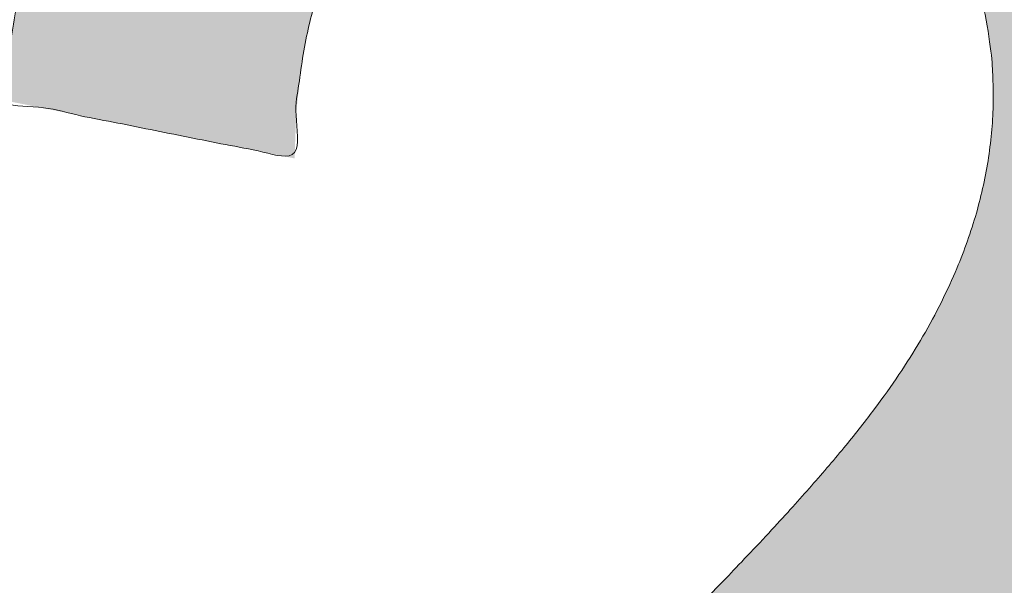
# Model space of a CAD drawing. Header units: inches. Extents: x -416 to -272, y -73 to 47.
# Tile 117 of 206: x -334.312 to -333.147, y -21.788 to -21.118. Entities that reach past the tile are written whole.
import ezdxf

# ---------------------------------------------------------------- set-up
doc = ezdxf.new("R2010")
doc.units = ezdxf.units.IN
doc.header["$LTSCALE"] = 32
doc.header["$MEASUREMENT"] = 0
doc.linetypes.add('Dash Style-1', pattern=[0.083328, 0.041656, -0.041672])
for name, color, linetype, lineweight in [('Black', 7, 'Continuous', 18), ('DashLine', 7, 'Continuous', 13), ('DashLineFill', 7, 'Dash Style-1', 13), ('Drawing', 7, 'Continuous', 18), ('Metal-DeskStructure', 7, 'Continuous', 13), ('None', 7, 'Continuous', 18), ('Plastic-BracketCover', 7, 'Continuous', 13), ('SolidLine', 7, 'Continuous', 15), ('Wood_1-H', 7, 'Continuous', 13)]:
    doc.layers.add(name, color=color, linetype=linetype, lineweight=lineweight)
pattern_1 = [(45, (0, 0), (-1.61301565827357, 1.935715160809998), []), (45, (-1.0608, 1.0608), (-0.4723460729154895, 0.4167612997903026), [])]

# ---------------------------------------------------------------- blocks, each defined once
blk = doc.blocks.new('Group-45')
at = {"layer": 'Plastic-BracketCover', "color": 7}
for points, knots in [([(1.132503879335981, 0.670086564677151), (1.139885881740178, 0.670086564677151), (1.149113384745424, 0.6682410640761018), (1.154649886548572, 0.6645500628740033), (1.15834088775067, 0.6608590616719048), (1.15834088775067, 0.5759669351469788), (1.15834088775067, 0.4947658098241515), (1.23400551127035, 0.4947658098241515), (1.309670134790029, 0.4947658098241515), (1.309670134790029, 0.5722759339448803), (1.309670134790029, 0.6516315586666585), (1.313361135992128, 0.655322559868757), (1.318897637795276, 0.6590135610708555), (1.328123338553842, 0.6608590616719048), (1.341041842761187, 0.6608590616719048), (1.350269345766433, 0.6590135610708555), (1.355805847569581, 0.655322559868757), (1.359496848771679, 0.6516315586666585), (1.359496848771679, 0.5722759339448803), (1.359496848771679, 0.4947658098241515), (1.452693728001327, 0.4947658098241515), (1.547736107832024, 0.4947658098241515), (1.553272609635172, 0.4910766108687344), (1.555118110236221, 0.4836946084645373), (1.55696180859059, 0.4726216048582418), (1.55696180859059, 0.4560120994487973), (1.555118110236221, 0.4449390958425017), (1.553272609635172, 0.4375570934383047), (1.547736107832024, 0.4338660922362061), (1.338274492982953, 0.4338660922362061), (1.117739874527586, 0.4338660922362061), (1.106666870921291, 0.4486300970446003), (1.106666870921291, 0.5565900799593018), (1.106666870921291, 0.6608590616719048), (1.11035787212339, 0.6645500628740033), (1.115894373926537, 0.6682410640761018), (1.126967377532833, 0.670086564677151), (1.132503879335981, 0.670086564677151)], [0, 0, 0, 0.005581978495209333, 0.01116395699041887, 0.0167459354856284, 0.02232791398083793, 0.1451300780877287, 0.1451300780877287, 0.2595592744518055, 0.2595592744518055, 0.3767794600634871, 0.3795704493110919, 0.3823614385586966, 0.3851524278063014, 0.3879434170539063, 0.3900366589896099, 0.3921299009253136, 0.3942231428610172, 0.3963163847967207, 0.4842315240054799, 0.4842315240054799, 0.5899392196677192, 0.5920324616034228, 0.5941257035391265, 0.5962189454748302, 0.598312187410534, 0.5999867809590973, 0.6016613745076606, 0.6033359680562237, 0.6050105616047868, 0.7933998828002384, 0.80512203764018, 0.8168441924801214, 0.9765556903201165, 0.9824167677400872, 0.988277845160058, 0.994138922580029, 1, 1, 1]), ([(1.237695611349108, 0.3644410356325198), (1.272760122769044, 0.3644410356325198), (1.326277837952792, 0.3422950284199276), (1.363187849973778, 0.3016940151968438), (1.385333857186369, 0.2426397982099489), (1.385333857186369, 0.1752790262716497), (1.385333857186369, 0.1503647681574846), (1.465612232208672, 0.1503647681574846), (1.549581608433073, 0.1503647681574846), (1.553272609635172, 0.1466755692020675), (1.555118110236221, 0.1392935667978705), (1.55696180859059, 0.1282205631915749), (1.55696180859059, 0.1116110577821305), (1.555118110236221, 0.1005380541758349), (1.553272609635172, 0.09315605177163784), (1.549581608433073, 0.08946505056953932), (1.339197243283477, 0.08946505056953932), (1.119585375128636, 0.08946505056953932), (1.106666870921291, 0.1042290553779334), (1.106666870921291, 0.161438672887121), (1.106666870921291, 0.2241847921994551), (1.11035787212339, 0.2500218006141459), (1.117739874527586, 0.2869300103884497), (1.139885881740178, 0.3238400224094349), (1.171259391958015, 0.3515225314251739), (1.213704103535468, 0.3644410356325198), (1.237695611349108, 0.3644410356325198)], [0, 0, 0, 0.06626756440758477, 0.13253512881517, 0.1988026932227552, 0.2650702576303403, 0.3039664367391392, 0.3039664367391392, 0.4292971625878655, 0.4350595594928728, 0.4408219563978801, 0.4465843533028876, 0.4523467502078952, 0.456956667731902, 0.4615665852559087, 0.4661765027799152, 0.4707864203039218, 0.728938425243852, 0.745073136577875, 0.7612078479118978, 0.8451067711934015, 0.8709223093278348, 0.8967378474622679, 0.922553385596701, 0.948368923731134, 0.9741844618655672, 1, 1, 1]), ([(1.243232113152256, 0.3016940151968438), (1.215549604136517, 0.3016940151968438), (1.178641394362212, 0.2813935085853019), (1.162031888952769, 0.2518673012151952), (1.156495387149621, 0.2204937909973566), (1.156495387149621, 0.1771245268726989), (1.156495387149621, 0.1503647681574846), (1.24600036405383, 0.1503647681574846), (1.335505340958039, 0.1503647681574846), (1.335505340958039, 0.1771245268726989), (1.335505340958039, 0.2297212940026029), (1.322586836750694, 0.2666295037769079), (1.296751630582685, 0.2906210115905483), (1.263532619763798, 0.3016940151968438), (1.243232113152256, 0.3016940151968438)], [0, 0, 0, 0.05309765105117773, 0.1061953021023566, 0.1592929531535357, 0.2123906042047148, 0.29793681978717, 0.29793681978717, 0.5840684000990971, 0.5840684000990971, 0.6696146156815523, 0.7522109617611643, 0.8348073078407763, 0.917403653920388, 1, 1, 1]), ([(1.545890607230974, 0.02645157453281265), (1.549581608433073, 0.02645157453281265), (1.553272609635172, 0.02460607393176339), (1.555118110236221, 0.01722587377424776), (1.55696180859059, 0.004307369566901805), (1.55696180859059, -0.01414763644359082), (1.555118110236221, -0.02522064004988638), (1.553272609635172, -0.03260264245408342), (1.547736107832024, -0.03629364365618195), (1.542199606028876, -0.03813914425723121), (1.489603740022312, -0.05843965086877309), (1.437007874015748, -0.07874015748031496), (1.418552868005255, -0.08612215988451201), (1.389024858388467, -0.1008843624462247), (1.366878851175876, -0.1230303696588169), (1.355805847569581, -0.1525583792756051), (1.355805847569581, -0.1922366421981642), (1.355805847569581, -0.2116143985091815), (1.450848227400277, -0.2116143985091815), (1.549581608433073, -0.2116143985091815), (1.553272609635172, -0.2153035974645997), (1.555118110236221, -0.2226855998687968), (1.55696180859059, -0.2337586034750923), (1.55696180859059, -0.2503681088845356), (1.555118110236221, -0.2614411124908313), (1.553272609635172, -0.2688231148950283), (1.549581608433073, -0.2725141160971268), (1.338274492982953, -0.2725141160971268), (1.117739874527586, -0.2725141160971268), (1.106666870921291, -0.2577501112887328), (1.106666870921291, -0.202385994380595), (1.106666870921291, -0.137794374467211), (1.10851237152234, -0.1156483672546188), (1.11035787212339, -0.1064208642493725), (1.114048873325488, -0.08058565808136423), (1.13434937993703, -0.03998464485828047), (1.163877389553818, -0.01414763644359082), (1.202631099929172, 0.0006163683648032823), (1.246923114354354, 0.0006163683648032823), (1.28383312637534, -0.01230213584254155), (1.311515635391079, -0.03444814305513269), (1.329968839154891, -0.06766715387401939), (1.337350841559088, -0.08612215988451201), (1.342887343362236, -0.07504915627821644), (1.35765134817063, -0.05659415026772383), (1.377951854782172, -0.04183014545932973), (1.405634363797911, -0.0289116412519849), (1.422243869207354, -0.02152963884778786), (1.471148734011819, -0.001229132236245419), (1.520053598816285, 0.01907137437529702), (1.532972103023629, 0.02460607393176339), (1.544045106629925, 0.02645157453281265), (1.545890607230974, 0.02645157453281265)], [0, 0, 0, 0.004017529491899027, 0.008035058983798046, 0.01205258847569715, 0.01607011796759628, 0.02008764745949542, 0.02410517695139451, 0.02812270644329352, 0.03214023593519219, 0.03214023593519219, 0.07095094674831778, 0.07095094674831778, 0.08463415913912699, 0.09831737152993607, 0.1120005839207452, 0.1256837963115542, 0.138745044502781, 0.138745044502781, 0.202806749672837, 0.2052946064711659, 0.2077824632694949, 0.2102703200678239, 0.2127581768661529, 0.2147484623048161, 0.2167387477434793, 0.2187290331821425, 0.2207193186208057, 0.3326714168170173, 0.3396374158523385, 0.3466034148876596, 0.3918815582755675, 0.4075550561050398, 0.4232285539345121, 0.4232285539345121, 0.4666960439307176, 0.5101635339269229, 0.553631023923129, 0.5970985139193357, 0.640566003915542, 0.6840334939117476, 0.7275009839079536, 0.7709684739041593, 0.7709684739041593, 0.7980418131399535, 0.8251151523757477, 0.8521884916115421, 0.8792618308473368, 0.8792618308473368, 0.958132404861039, 0.958132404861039, 0.9790662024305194, 1, 1, 1])]:
    blk.add_open_spline(points, degree=2, knots=knots, dxfattribs=at)
blk = doc.blocks.new('1BRPFY-Leg_Plate (2D)')
at = {"layer": 'DashLineFill', "linetype": 'Continuous', "lineweight": 13}
h = blk.add_hatch(dxfattribs=at)
h.set_pattern_fill('Steel', color=253, style=0, pattern_type=2)
h.set_pattern_definition(pattern_1)
edge = h.paths.add_edge_path()
edge.add_arc((-1.704724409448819, 1.704724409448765), 0.1259842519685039, 90, 180, ccw=False)
edge.add_line((-1.704724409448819, 1.830708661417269), (1.704724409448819, 1.830708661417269))
edge.add_arc((1.704724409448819, 1.704724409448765), 0.1259842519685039, 0, 90, ccw=False)
edge.add_line((1.830708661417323, 1.704724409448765), (1.830708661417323, -1.704724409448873))
edge.add_arc((1.704724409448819, -1.704724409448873), 0.125984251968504, -89.99999999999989, 1.1368683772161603e-13, ccw=False)
edge.add_line((1.704724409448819, -1.830708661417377), (-1.704724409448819, -1.830708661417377))
edge.add_arc((-1.704724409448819, -1.704724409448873), 0.125984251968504, 180, 269.99999999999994, ccw=False)
edge.add_line((-1.830708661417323, -1.704724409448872), (-1.830708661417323, 1.704724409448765))
at = {"layer": 'SolidLine', "flags": 128}
blk.add_lwpolyline([(0.9143590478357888, 0.6884019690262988), (0.9113827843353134, 0.6683376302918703), (0.9064542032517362, 0.6486616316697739), (0.8996207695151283, 0.6295634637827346), (0.8909482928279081, 0.6112270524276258), (0.8805202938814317, 0.5938289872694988), (0.8684372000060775, 0.5775368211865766), (0.8548153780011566, 0.5625074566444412), (0.8397860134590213, 0.5488856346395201), (0.823493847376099, 0.5368025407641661), (0.8060957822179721, 0.5263745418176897), (0.7877593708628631, 0.5177020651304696), (0.7686612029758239, 0.5108686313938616), (0.7489852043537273, 0.5059400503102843), (0.728920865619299, 0.502963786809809), (0.7086614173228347, 0.5019685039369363), (0.6884019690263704, 0.502963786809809), (0.668337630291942, 0.5059400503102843), (0.6486616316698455, 0.5108686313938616), (0.6295634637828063, 0.5177020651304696), (0.6112270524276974, 0.5263745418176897), (0.5938289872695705, 0.5368025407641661), (0.5775368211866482, 0.5488856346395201), (0.5625074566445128, 0.5625074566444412), (0.5488856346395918, 0.5775368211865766), (0.5368025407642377, 0.5938289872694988), (0.5263745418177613, 0.6112270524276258), (0.5177020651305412, 0.6295634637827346), (0.5108686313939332, 0.6486616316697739), (0.5059400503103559, 0.6683376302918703), (0.5029637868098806, 0.6884019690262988)], dxfattribs=at)
at = {"layer": 'Plastic-BracketCover', "color": 7}
blk.add_blockref('Group-45', (0, 0), dxfattribs=at)
blk = doc.blocks.new('1BRPX8-Util_Bkt_Lg-F (2D)')
at = {"layer": 'DashLineFill', "linetype": 'Continuous', "lineweight": 13}
h = blk.add_hatch(dxfattribs=at)
h.set_pattern_fill('Steel', color=253, style=0, pattern_type=2)
h.set_pattern_definition(pattern_1)
edge = h.paths.add_edge_path()
edge.add_line((-4.468503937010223, 7.539370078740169), (-2.421259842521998, 7.539370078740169))
edge.add_line((-2.421259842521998, 7.539370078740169), (-2.421259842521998, 7.917322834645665))
edge.add_arc((-2.303149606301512, 7.91732283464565), 0.1181102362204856, 90.0000000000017, 179.9999999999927, ccw=False)
edge.add_line((-2.303149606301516, 8.035433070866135), (2.303149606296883, 8.035433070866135))
edge.add_arc((2.30314960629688, 7.917322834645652), 0.1181102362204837, 6.423306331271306e-12, 89.99999999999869, ccw=False)
edge.add_line((2.421259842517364, 7.917322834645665), (2.421259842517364, 7.539370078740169))
edge.add_line((2.421259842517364, 7.539370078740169), (4.46850393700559, 7.539370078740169))
edge.add_line((4.46850393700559, 7.539370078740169), (4.46850393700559, 7.405511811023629))
edge.add_line((4.46850393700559, 7.405511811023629), (3.129921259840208, 7.405511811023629))
edge.add_line((3.129921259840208, 7.405511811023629), (3.129921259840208, -2.011811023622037))
edge.add_line((3.129921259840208, -2.011811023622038), (4.46850393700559, -2.011811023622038))
edge.add_line((4.46850393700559, -2.011811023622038), (4.46850393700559, -2.145669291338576))
edge.add_line((4.46850393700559, -2.145669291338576), (2.421259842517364, -2.145669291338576))
edge.add_line((2.421259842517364, -2.145669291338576), (2.421259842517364, -2.523622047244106))
edge.add_arc((2.303149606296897, -2.523622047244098), 0.1181102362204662, 269.9999999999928, 359.9999999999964, ccw=False)
edge.add_line((2.303149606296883, -2.641732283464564), (-2.303149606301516, -2.641732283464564))
edge.add_arc((-2.303149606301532, -2.523622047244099), 0.1181102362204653, 180.0000000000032, 270.0000000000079, ccw=False)
edge.add_line((-2.421259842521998, -2.523622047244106), (-2.421259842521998, -2.145669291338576))
edge.add_line((-2.421259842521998, -2.145669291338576), (-4.468503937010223, -2.145669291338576))
edge.add_line((-4.468503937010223, -2.145669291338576), (-4.468503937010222, -2.011811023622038))
edge.add_line((-4.468503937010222, -2.011811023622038), (-3.129921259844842, -2.011811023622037))
edge.add_line((-3.129921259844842, -2.011811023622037), (-3.129921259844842, 7.405511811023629))
edge.add_line((-3.129921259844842, 7.405511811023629), (-4.468503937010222, 7.405511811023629))
edge.add_line((-4.468503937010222, 7.405511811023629), (-4.468503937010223, 7.539370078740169))
at = {"layer": 'SolidLine', "flags": 128}
blk.add_lwpolyline([(1.161417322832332, 0.704724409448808), (1.159237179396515, 0.6603465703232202), (1.152717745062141, 0.6163961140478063), (1.141921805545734, 0.573296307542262), (1.126953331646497, 0.5314622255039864), (1.107956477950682, 0.4912967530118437), (1.085114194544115, 0.4531867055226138), (1.058646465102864, 0.4174991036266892), (1.02880818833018, 0.3845776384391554), (0.995886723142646, 0.3547393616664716), (0.9601991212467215, 0.3282716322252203), (0.9220890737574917, 0.3054293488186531), (0.881923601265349, 0.2864324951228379), (0.8400895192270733, 0.2714640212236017), (0.7969897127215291, 0.2606680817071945), (0.7530392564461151, 0.2541486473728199), (0.7086614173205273, 0.2519685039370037), (0.6642835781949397, 0.2541486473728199), (0.6203331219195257, 0.2606680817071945), (0.5772333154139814, 0.2714640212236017), (0.5353992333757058, 0.2864324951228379), (0.4952337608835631, 0.3054293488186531), (0.4571237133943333, 0.3282716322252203), (0.4214361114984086, 0.3547393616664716), (0.3885146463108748, 0.3845776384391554)], dxfattribs=at)
blk = doc.blocks.new('Slate-LegBrace (2D)')
at = {"layer": 'DashLineFill', "linetype": 'Continuous', "lineweight": 13}
h = blk.add_hatch(dxfattribs=at)
h.set_pattern_fill('Steel', color=253, style=0, pattern_type=2)
h.set_pattern_definition(pattern_1)
edge = h.paths.add_edge_path()
edge.add_line((-2.199587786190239, 0.1351515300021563), (-1.374775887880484, 0.1351515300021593))
edge.add_arc((3.774758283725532e-15, 0.01355418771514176), 1.380142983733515, 5.054592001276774, 174.9454079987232, ccw=False)
edge.add_line((1.374775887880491, 0.1351515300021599), (2.199718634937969, 0.1351515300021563))
edge.add_arc((6.542437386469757e-05, 0.01705725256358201), 2.202821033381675, 3.073127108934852, 176.9268728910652)
h = blk.add_hatch(dxfattribs=at)
h.set_pattern_fill('Steel', color=253, style=0, pattern_type=2)
h.set_pattern_definition(pattern_1)
edge = h.paths.add_edge_path()
edge.add_line((-2.191696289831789, 0.2375138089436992), (-1.463739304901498, 0.2375137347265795))
edge.add_arc((6.542437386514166e-05, 0.01704129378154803), 1.480314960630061, 8.565281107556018, 171.4347188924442, ccw=False)
edge.add_line((1.463870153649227, 0.2375137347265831), (2.191827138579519, 0.2375138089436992))
edge.add_line((2.191827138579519, 0.2375138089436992), (2.19971863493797, 0.1351515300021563))
edge.add_line((2.19971863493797, 0.1351515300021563), (1.374775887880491, 0.1351515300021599))
edge.add_arc((3.33066907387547e-15, 0.01355418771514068), 1.380142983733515, 5.054592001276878, 174.9454079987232)
edge.add_line((-1.374775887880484, 0.1351515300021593), (-2.19958778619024, 0.1351515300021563))
edge.add_line((-2.19958778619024, 0.1351515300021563), (-2.191696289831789, 0.2375138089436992))
h = blk.add_hatch(dxfattribs=at)
h.set_pattern_fill('Steel', color=253, style=0, pattern_type=2)
h.set_pattern_definition(pattern_1)
h.paths.add_polyline_path([(1.486912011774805, 0.237513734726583), (1.486912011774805, 0.2775137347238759), (1.542840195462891, 0.277513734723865), (1.542840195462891, 0.5187637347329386), (2.12119046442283, 0.5187637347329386), (2.12119046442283, 0.2775137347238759), (2.177118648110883, 0.2775137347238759), (2.177118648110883, 0.237513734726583)])
at = {"layer": 'DashLineFill', "flags": 128}
for points in [[(-2.199587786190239, 0.1351515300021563), (-1.374775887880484, 0.1351515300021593, -0.9154551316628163), (1.374775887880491, 0.1351515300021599), (2.199718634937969, 0.1351515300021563, 0.9477524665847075)], [(-2.191696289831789, 0.2375138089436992), (-1.463739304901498, 0.2375137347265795, -0.8606629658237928), (1.463870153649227, 0.2375137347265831), (2.191827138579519, 0.2375138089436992), (2.19971863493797, 0.1351515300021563), (1.374775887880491, 0.1351515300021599, 0.9154551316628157), (-1.374775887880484, 0.1351515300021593), (-2.19958778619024, 0.1351515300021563)]]:
    blk.add_lwpolyline(points, format="xyb", close=True, dxfattribs=at)
blk.add_lwpolyline([(1.486912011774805, 0.237513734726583), (1.486912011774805, 0.2775137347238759), (1.542840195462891, 0.277513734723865), (1.542840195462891, 0.5187637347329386), (2.12119046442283, 0.5187637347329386), (2.12119046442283, 0.2775137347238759), (2.177118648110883, 0.2775137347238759), (2.177118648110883, 0.237513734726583)], close=True, dxfattribs=at)
blk = doc.blocks.new('TLLegSleeve (2D)')
at = {"layer": 'DashLineFill', "linetype": 'Continuous', "lineweight": 13}
h = blk.add_hatch(dxfattribs=at)
h.set_pattern_fill('Steel', color=253, style=0, pattern_type=2)
h.set_pattern_definition(pattern_1)
edge = h.paths.add_edge_path()
edge.add_line((1.08267716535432, 1.402343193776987), (1.08267716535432, 2.913385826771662))
edge.add_arc((-1.707523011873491e-13, 2.913385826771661), 1.08267716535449, 4.479377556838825e-14, 180)
edge.add_line((-1.082677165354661, 2.913385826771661), (-1.08267716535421, 1.402343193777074))
edge.add_arc((-1.332267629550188e-15, 2.886579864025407e-15), 1.771653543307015, 127.6698869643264, 412.330113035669)
edge.add_line((1.08267716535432, 1.402343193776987), (1.08267716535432, 1.402343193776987))
edge = h.paths.add_edge_path()
edge.add_arc((1.665334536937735e-15, 2.91338582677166), 0.7480314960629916, 0, 180, ccw=False)
edge.add_arc((1.665334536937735e-15, 2.91338582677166), 0.7480314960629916, 180, 360, ccw=False)
edge = h.paths.add_edge_path()
edge.add_arc((-1.723066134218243e-13, 9.149983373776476e-17), 1.437007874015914, 0, 180, ccw=False)
edge.add_arc((-1.723066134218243e-13, 5.70119602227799e-16), 1.437007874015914, 180, 360, ccw=False)
at = {"layer": 'DashLine', "color": 8, "flags": 128}
blk.add_lwpolyline([(0.6327836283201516, 1.527674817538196), (0.7794749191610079, 1.458295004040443), (0.9186594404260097, 1.374871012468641), (1.048996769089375, 1.278206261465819), (1.169231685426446, 1.169231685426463), (1.278206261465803, 1.048996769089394), (1.374871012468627, 0.9186594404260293), (1.458295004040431, 0.7794749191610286), (1.527674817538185, 0.6327836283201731), (1.582342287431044, 0.4799982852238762), (1.621770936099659, 0.3225902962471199), (1.64558104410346, 0.1620755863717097), (1.653543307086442, 1.118599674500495e-14), (1.645581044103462, -0.1620755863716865), (1.621770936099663, -0.3225902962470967), (1.582342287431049, -0.4799982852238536), (1.527674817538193, -0.6327836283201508), (1.45829500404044, -0.7794749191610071), (1.374871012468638, -0.9186594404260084), (1.278206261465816, -1.048996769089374), (1.169231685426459, -1.169231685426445), (1.048996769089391, -1.278206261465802), (0.918659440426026, -1.374871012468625), (0.7794749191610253, -1.458295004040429)], dxfattribs=at)
at = {"layer": 'DashLineFill', "flags": 128}
for points in [[(1.08267716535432, 1.402343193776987), (1.08267716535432, 2.913385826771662, 0.9999999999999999), (-1.082677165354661, 2.913385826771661), (-1.08267716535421, 1.402343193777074, 2.931618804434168), (1.08267716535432, 1.402343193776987)], [(-1.437007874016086, 3.308097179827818e-16, -0.9999999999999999), (1.437007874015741, 3.308097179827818e-16, -0.9999999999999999)]]:
    blk.add_lwpolyline(points, format="xyb", close=True, dxfattribs=at)
blk = doc.blocks.new('Group-47')
at = {"layer": 'SolidLine', "flags": 128}
blk.add_lwpolyline([(7.34251968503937, -8.30708661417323, -0.414213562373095), (9.05511811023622, -6.594488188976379, -0.414213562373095), (10.76771653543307, -8.30708661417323, -0.414213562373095), (9.05511811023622, -10.01968503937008, -0.414213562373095)], format="xyb", close=True, dxfattribs=at)
at = {"layer": 'Wood_1-H', "color": 7}
for name in ['1BRPX8-Util_Bkt_Lg-F (2D)', 'TLLegSleeve (2D)', 'Slate-LegBrace (2D)', '1BRPFY-Leg_Plate (2D)']:
    blk.add_blockref(name, (9.05511811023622, -8.30708661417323), dxfattribs=at)
blk = doc.blocks.new('Group-49')
at = {"layer": 'Metal-DeskStructure', "color": 7, "flags": 128}
blk.add_lwpolyline([(0.8051100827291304, 0.3242076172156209), (0.6569804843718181, -0.1001143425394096), (0.9545622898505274, -0.1001143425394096)], close=True, dxfattribs=at)
at = {"layer": 'Metal-DeskStructure', "color": 7}
blk.add_open_spline([(1.174112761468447, -0.3918349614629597), (1.184693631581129, -0.4210075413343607), (1.168822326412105, -0.4369198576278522), (1.14501536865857, -0.439571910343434), (1.104014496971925, -0.439571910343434), (1.078886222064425, -0.4369198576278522), (1.066982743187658, -0.4329417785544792), (1.060369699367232, -0.4236595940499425), (1.057724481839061, -0.4170294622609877), (1.021353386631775, -0.3010040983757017), (0.9849822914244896, -0.1849787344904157), (0.807093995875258, -0.1849787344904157), (0.6292057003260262, -0.1849787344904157), (0.5941572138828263, -0.2996780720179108), (0.5591087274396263, -0.4143774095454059), (0.5564635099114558, -0.4210075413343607), (0.5498504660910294, -0.4302897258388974), (0.5379469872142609, -0.4369198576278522), (0.5141400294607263, -0.439571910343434), (0.477108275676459, -0.439571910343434), (0.4519787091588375, -0.4355938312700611), (0.4427204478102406, -0.4249856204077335), (0.4427204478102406, -0.4050952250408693), (0.4480108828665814, -0.3905089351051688), (0.5915119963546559, 0.0006630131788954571), (0.7350131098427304, 0.3918349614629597), (0.7376583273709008, 0.3971390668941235), (0.7469165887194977, 0.4037691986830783), (0.7627866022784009, 0.4077472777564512), (0.789238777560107, 0.4090720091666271), (0.8302396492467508, 0.4090720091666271), (0.8580131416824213, 0.4077472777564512), (0.8752070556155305, 0.4037691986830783), (0.8844653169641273, 0.3971390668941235), (0.8871105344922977, 0.3918349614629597), (1.030611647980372, 0), (1.174112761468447, -0.3918349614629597)], degree=2, knots=[0, 0, 0, 0.01595318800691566, 0.02392978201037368, 0.03190637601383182, 0.03938443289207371, 0.04686248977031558, 0.05434054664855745, 0.06181860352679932, 0.06181860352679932, 0.1891978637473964, 0.1891978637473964, 0.3755520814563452, 0.3755520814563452, 0.5011946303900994, 0.5011946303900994, 0.5086726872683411, 0.5161507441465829, 0.5236288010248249, 0.5311068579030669, 0.5385854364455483, 0.5460640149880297, 0.5535425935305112, 0.5610211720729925, 0.5610211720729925, 0.7618481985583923, 0.7618481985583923, 0.7647050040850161, 0.7675618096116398, 0.7704186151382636, 0.7732754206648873, 0.7763226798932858, 0.7793699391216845, 0.7824171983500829, 0.7854644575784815, 0.7854644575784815, 1, 1, 1], dxfattribs=at)
blk = doc.blocks.new('TL14_lower_leg (2D)')
at = {"layer": 'DashLine', "flags": 128}
for points in [[(0.3999985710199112, 1.318618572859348), (0.5273196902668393, 1.27306234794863), (0.649562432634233, 1.215245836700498), (0.7655495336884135, 1.14572584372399), (0.8741639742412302, 1.065171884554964), (0.9743597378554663, 0.9743597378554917), (1.065171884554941, 0.8741639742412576), (1.14572584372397, 0.7655495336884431), (1.215245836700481, 0.6495624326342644), (1.273062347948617, 0.5273196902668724), (1.318618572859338, 0.3999985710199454), (1.351475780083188, 0.2688252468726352), (1.371317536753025, 0.1350629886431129), (1.377952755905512, 1.783045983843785e-14)], [(0.8693014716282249, 0.6928397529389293), (0.866977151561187, 0.6771704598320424), (0.8631281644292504, 0.6618044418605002), (0.8577915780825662, 0.6468896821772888), (0.8510187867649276, 0.6325698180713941), (0.842875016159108, 0.6189827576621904), (0.8334386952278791, 0.6062593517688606), (0.8228007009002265, 0.5945221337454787), (0.8110634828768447, 0.5838841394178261), (0.7983400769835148, 0.5744478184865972), (0.784753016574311, 0.5663040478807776), (0.7704331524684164, 0.559531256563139), (0.7555183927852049, 0.5541946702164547), (0.7401523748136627, 0.5503456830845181), (0.7244830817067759, 0.5480213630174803), (0.7086614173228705, 0.5472440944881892), (0.6928397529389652, 0.5480213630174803), (0.6771704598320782, 0.5503456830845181), (0.6618044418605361, 0.5541946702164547), (0.6468896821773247, 0.559531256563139), (0.63256981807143, 0.5663040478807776), (0.6189827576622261, 0.5744478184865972), (0.6062593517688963, 0.5838841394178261), (0.5945221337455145, 0.5945221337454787), (0.5838841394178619, 0.6062593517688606), (0.5744478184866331, 0.6189827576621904), (0.5663040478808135, 0.6325698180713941), (0.5595312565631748, 0.6468896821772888), (0.5541946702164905, 0.6618044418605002), (0.5503456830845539, 0.6771704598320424), (0.548021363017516, 0.6928397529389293)]]:
    blk.add_lwpolyline(points, dxfattribs=at)
at = {"layer": 'Metal-DeskStructure', "color": 7}
blk.add_blockref('Group-49', (0, 0), dxfattribs=at)
blk = doc.blocks.new('Group-50')
at = {"layer": 'DashLineFill', "linetype": 'Continuous', "lineweight": 13}
h = blk.add_hatch(dxfattribs=at)
h.set_pattern_fill('Steel', color=253, style=0, pattern_type=2)
h.set_pattern_definition(pattern_1)
h.paths.add_polyline_path([(-2.066929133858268, 1.397637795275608), (2.066929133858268, 1.397637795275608), (2.066929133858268, 0.1377952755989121), (2.106299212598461, 0.1377952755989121), (2.106299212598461, -0.1377952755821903), (2.066929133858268, -0.1377952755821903), (2.066929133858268, -5.275590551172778), (2.106299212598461, -5.275590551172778), (2.106299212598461, -5.55118110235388), (2.066929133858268, -5.55118110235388), (2.066929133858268, -5.82677165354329), (-2.066929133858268, -5.82677165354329), (-2.066929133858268, -5.55118110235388), (-2.106299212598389, -5.55118110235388), (-2.106299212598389, -5.275590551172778), (-2.066929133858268, -5.275590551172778), (-2.066929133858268, -0.1377952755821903), (-2.106299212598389, -0.1377952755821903), (-2.106299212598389, 0.1377952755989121), (-2.066929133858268, 0.1377952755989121)])
blk = doc.blocks.new('TL14_upper_leg (2D)')
at = {"layer": 'DashLine', "flags": 128}
blk.add_lwpolyline([(0.4670545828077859, 1.127569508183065), (0.5753267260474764, 1.076360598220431), (0.6780581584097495, 1.01478574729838), (0.7742595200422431, 0.9434379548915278), (0.8630043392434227, 0.8630043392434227), (0.9434379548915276, 0.7742595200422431), (1.01478574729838, 0.6780581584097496), (1.076360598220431, 0.5753267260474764), (1.127569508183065, 0.467054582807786), (1.167919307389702, 0.3542844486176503), (1.197021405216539, 0.2381023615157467), (1.214595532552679, 0.1196272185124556), (1.22047244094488, 7.47323834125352e-17)], dxfattribs=at)
at = {"layer": 'DashLine', "color": 7}
blk.add_blockref('Group-50', (0, 0), dxfattribs=at)
blk = doc.blocks.new('Group-58')
at = {"layer": 'SolidLine', "color": 7}
blk.add_open_spline([(1.500062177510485, 4.322850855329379), (1.507444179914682, 4.322850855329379), (1.52128543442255, 4.320082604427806), (1.524053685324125, 4.311777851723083), (1.524053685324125, 4.192744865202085), (1.524053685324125, 4.073711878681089), (1.522208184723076, 4.070020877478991), (1.516671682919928, 4.066329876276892), (1.507444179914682, 4.064484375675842), (1.494525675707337, 4.064484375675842), (1.48529817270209, 4.066329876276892), (1.479761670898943, 4.068175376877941), (1.476070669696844, 4.073711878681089), (1.476070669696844, 4.122616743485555), (1.476070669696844, 4.169676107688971), (1.306287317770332, 4.169676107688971), (1.136503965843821, 4.169676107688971), (1.16234007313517, 4.126307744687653), (1.18817618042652, 4.082939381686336), (1.190021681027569, 4.077402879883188), (1.191867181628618, 4.068175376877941), (1.18817618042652, 4.064484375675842), (1.177103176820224, 4.062638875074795), (1.164647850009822, 4.062638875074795), (1.154958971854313, 4.062638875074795), (1.149422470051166, 4.064484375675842), (1.145731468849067, 4.068175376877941), (1.143885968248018, 4.07186637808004), (1.110666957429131, 4.123539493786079), (1.077447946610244, 4.175212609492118), (1.075602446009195, 4.177058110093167), (1.075602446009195, 4.180749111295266), (1.073756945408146, 4.186285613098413), (1.073756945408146, 4.203356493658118), (1.073756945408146, 4.22135012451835), (1.077447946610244, 4.226886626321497), (1.081138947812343, 4.228732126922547), (1.279527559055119, 4.228732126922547), (1.476070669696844, 4.228732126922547), (1.476070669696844, 4.26933223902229), (1.476070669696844, 4.313623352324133), (1.479761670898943, 4.317314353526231), (1.48529817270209, 4.32100535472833), (1.494525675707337, 4.322850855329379), (1.500062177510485, 4.322850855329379)], degree=2, knots=[0, 0, 0, 0.002610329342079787, 0.007830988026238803, 0.01044131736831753, 0.1761946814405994, 0.1788050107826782, 0.1814153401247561, 0.1840256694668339, 0.1866359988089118, 0.1885937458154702, 0.1905514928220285, 0.1925092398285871, 0.194466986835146, 0.2443885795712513, 0.2443885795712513, 0.4244984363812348, 0.4244984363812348, 0.4780496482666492, 0.4780496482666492, 0.4842405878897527, 0.4904315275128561, 0.4966224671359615, 0.5028134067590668, 0.5070707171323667, 0.5109409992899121, 0.5148112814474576, 0.5186815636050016, 0.5186815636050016, 0.576294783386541, 0.576294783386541, 0.5787425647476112, 0.5811903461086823, 0.5836381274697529, 0.590247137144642, 0.5931844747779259, 0.5961218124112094, 0.599059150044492, 0.9118813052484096, 0.9118813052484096, 0.9765012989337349, 0.9823759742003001, 0.9882506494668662, 0.9941253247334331, 1, 1, 1], dxfattribs=at)
blk = doc.blocks.new('1BRPT9-Bracket (2D)')
at = {"layer": 'DashLineFill', "linetype": 'Continuous', "lineweight": 13}
h = blk.add_hatch(dxfattribs=at)
h.set_pattern_fill('Steel', color=253, style=0, pattern_type=2)
h.set_pattern_definition(pattern_1)
edge = h.paths.add_edge_path()
edge.add_line((-2.32206875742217, -8.74015748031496), (-2.32206875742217, 8.740157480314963))
edge.add_line((-2.32206875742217, 8.740157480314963), (1.677931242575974, 8.740157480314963))
edge.add_arc((1.677931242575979, 8.488188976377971), 0.2519685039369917, -3.979039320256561e-12, 90.0000000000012, ccw=False)
edge.add_line((1.929899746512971, 8.488188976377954), (1.929899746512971, 7.480314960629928))
edge.add_line((1.929899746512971, 7.480314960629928), (2.323600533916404, 7.461135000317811))
edge.add_line((2.323600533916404, 7.461135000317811), (2.323600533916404, -7.480314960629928))
edge.add_line((2.323600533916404, -7.480314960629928), (1.929899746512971, -7.480314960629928))
edge.add_line((1.929899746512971, -7.480314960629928), (1.929899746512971, -8.488188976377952))
edge.add_arc((1.677931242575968, -8.488188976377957), 0.2519685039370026, -90.00000000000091, 1.0800249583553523e-12, ccw=False)
edge.add_line((1.677931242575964, -8.74015748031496), (-2.32206875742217, -8.74015748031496))
at = {"layer": 'SolidLine', "color": 7}
blk.add_blockref('Group-58', (0, 0), dxfattribs=at)
blk = doc.blocks.new('Group-72')
at = {"layer": 'Metal-DeskStructure', "linetype": 'Continuous', "lineweight": 0, "true_color": 0xff0000}
blk.add_hatch(color=1, dxfattribs=at).paths.add_polyline_path([(1.987219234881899, -0.9301181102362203), (1.987219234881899, -1.274606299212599), (0.4025735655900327, -1.274606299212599), (0.4023214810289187, -1.244883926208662), (0.4031795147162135, -1.21546436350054), (0.4051476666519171, -1.186347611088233), (0.4082259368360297, -1.15753366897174), (0.4124143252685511, -1.129022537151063), (0.4177128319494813, -1.1008142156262), (0.4241214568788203, -1.072908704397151), (0.4316402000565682, -1.045306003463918), (0.4455088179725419, -1.000302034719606), (0.4612781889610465, -0.9557186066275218), (0.4789483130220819, -0.9115557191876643), (0.4985191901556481, -0.8678133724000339), (0.5199908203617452, -0.8244915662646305), (0.543363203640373, -0.7815903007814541), (0.5686363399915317, -0.7391095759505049), (0.5958102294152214, -0.6970493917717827), (0.6262305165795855, -0.6545855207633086), (0.6612428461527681, -0.6108937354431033), (0.7008472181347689, -0.5659740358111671), (0.7450436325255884, -0.5198264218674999), (0.793832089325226, -0.4724508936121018), (0.847212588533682, -0.4238474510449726), (0.9051851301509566, -0.3740160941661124), (0.9677497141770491, -0.3229568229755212), (1.064241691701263, -0.2345473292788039), (1.152407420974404, -0.1517895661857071), (1.232246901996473, -0.07468353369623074), (1.303760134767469, -0.003229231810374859), (1.366947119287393, 0.06257333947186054), (1.421807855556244, 0.1227241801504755), (1.468342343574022, 0.1772232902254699), (1.506550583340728, 0.2260706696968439), (1.538467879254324, 0.2720417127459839), (1.566129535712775, 0.3179118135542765), (1.589535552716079, 0.3636809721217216), (1.608685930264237, 0.4093491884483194), (1.623580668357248, 0.4549164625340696), (1.634219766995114, 0.5003827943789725), (1.640603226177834, 0.5457481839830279), (1.642731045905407, 0.5910126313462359), (1.640973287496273, 0.6332243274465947), (1.635700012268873, 0.6737371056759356), (1.626911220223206, 0.7125509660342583), (1.614606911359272, 0.7496659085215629), (1.598787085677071, 0.7850819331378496), (1.579451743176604, 0.8187990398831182), (1.556600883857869, 0.8508172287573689), (1.530234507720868, 0.8811364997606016), (1.501059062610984, 0.9087644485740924), (1.469780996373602, 0.9327086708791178), (1.436400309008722, 0.9529691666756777), (1.400917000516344, 0.9695459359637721), (1.363331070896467, 0.9824389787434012), (1.323642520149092, 0.991648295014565), (1.281851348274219, 0.9971738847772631), (1.237957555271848, 0.9990157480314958), (1.191254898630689, 0.9970140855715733), (1.146957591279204, 0.9910090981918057), (1.105065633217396, 0.981000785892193), (1.065579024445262, 0.9669891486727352), (1.028497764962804, 0.9489741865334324), (0.993821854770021, 0.9269558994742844), (0.9615512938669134, 0.9009342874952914), (0.9316860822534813, 0.8709093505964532), (0.9047981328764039, 0.837352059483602), (0.8814593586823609, 0.8007333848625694), (0.8616697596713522, 0.7610533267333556), (0.8454293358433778, 0.7183118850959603), (0.8327380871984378, 0.6725090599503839), (0.8235960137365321, 0.6236448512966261), (0.8180031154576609, 0.571719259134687), (0.8159593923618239, 0.5167322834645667), (0.4714712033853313, 0.5856299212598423), (0.4819337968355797, 0.6671096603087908), (0.4977117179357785, 0.7436104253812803), (0.5188049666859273, 0.8151322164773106), (0.5452135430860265, 0.8816750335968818), (0.5769374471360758, 0.943238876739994), (0.6139766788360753, 0.9998237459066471), (0.656331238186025, 1.051429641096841), (0.7040011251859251, 1.098056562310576), (0.7564817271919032, 1.139435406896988), (0.8132684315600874, 1.175297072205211), (0.874361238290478, 1.205641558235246), (0.9397601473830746, 1.230468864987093), (1.009465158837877, 1.249778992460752), (1.083476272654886, 1.263571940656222), (1.161793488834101, 1.271847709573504), (1.244416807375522, 1.274606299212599), (1.328024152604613, 1.271486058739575), (1.407140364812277, 1.262125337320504), (1.481765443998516, 1.246524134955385), (1.551899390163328, 1.22468245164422), (1.617542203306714, 1.196600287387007), (1.678693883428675, 1.162277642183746), (1.735354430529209, 1.121714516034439), (1.787523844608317, 1.074910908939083), (1.834327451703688, 1.023481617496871), (1.874890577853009, 0.9690414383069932), (1.909213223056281, 0.9115903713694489), (1.937295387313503, 0.8511284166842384), (1.959137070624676, 0.7876555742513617), (1.9747382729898, 0.7211718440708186), (1.984098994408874, 0.6516772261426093), (1.987219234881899, 0.5791717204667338), (1.986294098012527, 0.5418296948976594), (1.983518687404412, 0.5046222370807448), (1.978893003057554, 0.4675493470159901), (1.972417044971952, 0.4306110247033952), (1.964090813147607, 0.3938072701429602), (1.953914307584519, 0.357138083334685), (1.941887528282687, 0.3206034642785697), (1.928010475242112, 0.2842034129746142), (1.911980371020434, 0.2476351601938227), (1.893494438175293, 0.2105959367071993), (1.87255267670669, 0.173085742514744), (1.849155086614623, 0.1351045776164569), (1.823301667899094, 0.09665244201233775), (1.794992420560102, 0.05772933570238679), (1.764227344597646, 0.0183352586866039), (1.731006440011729, -0.02152978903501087), (1.694017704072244, -0.06341332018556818), (1.651949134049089, -0.1088628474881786), (1.604800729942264, -0.1578783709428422), (1.552572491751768, -0.210459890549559), (1.495264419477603, -0.2666074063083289), (1.432876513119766, -0.3263209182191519), (1.365408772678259, -0.3896004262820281), (1.292861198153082, -0.4564459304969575), (1.229909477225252, -0.5112058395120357), (1.173467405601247, -0.5613736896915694), (1.123534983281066, -0.6069494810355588), (1.080112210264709, -0.6479332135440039), (1.043199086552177, -0.6843248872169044), (1.012795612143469, -0.7161245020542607), (0.9889017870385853, -0.7433320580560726), (0.9715176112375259, -0.76594755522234), (0.9576994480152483, -0.7862922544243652), (0.9445036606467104, -0.8066874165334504), (0.9319302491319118, -0.8271330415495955), (0.9199792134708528, -0.8476291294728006), (0.9086505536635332, -0.8681756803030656), (0.8979442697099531, -0.8887726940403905), (0.8878603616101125, -0.9094201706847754), (0.8783988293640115, -0.9301181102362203)])
at = {"layer": 'Metal-DeskStructure', "color": 7}
blk.add_open_spline([(1.987219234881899, -0.9301181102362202), (1.987219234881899, -1.102362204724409), (1.987219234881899, -1.274606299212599), (1.194896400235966, -1.274606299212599), (0.4025735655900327, -1.274606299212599), (0.399344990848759, -1.155111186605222), (0.4316402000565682, -1.045306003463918), (0.4833131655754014, -0.8644490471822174), (0.7083072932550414, -0.529649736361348), (0.9677497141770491, -0.3229568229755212), (1.370370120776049, 0.04198461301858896), (1.642731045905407, 0.4101567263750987), (1.642731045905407, 0.7632572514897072), (1.417737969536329, 0.9990157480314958), (1.04633623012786, 0.9990157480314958), (0.8170359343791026, 0.7428029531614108), (0.8159593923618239, 0.5167322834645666), (0.6437152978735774, 0.5511811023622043), (0.4714712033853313, 0.5856299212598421), (0.502690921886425, 0.9215068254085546), (0.9053113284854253, 1.274606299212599), (1.587828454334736, 1.274606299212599), (1.987219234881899, 0.8752155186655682), (1.987219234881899, 0.4295344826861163), (1.868801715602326, 0.138872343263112), (1.593211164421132, -0.1819319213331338), (1.292861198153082, -0.4564459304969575), (1.028035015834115, -0.6846696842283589), (0.915000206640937, -0.8472254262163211), (0.8783988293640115, -0.9301181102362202), (1.432809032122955, -0.9301181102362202), (1.987219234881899, -0.9301181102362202)], degree=2, knots=[0, 0, 0, 0.0212862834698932, 0.0212862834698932, 0.1192031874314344, 0.1192031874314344, 0.1339760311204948, 0.1339760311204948, 0.1582533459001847, 0.1825306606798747, 0.1825306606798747, 0.2223012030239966, 0.2620717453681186, 0.2999486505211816, 0.3378255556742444, 0.3781971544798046, 0.4185687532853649, 0.4185687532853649, 0.4499368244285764, 0.4499368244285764, 0.5101754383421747, 0.5704140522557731, 0.6314176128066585, 0.692421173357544, 0.7232558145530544, 0.7540904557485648, 0.7849250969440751, 0.7849250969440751, 0.8114174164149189, 0.8379097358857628, 0.8379097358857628, 1, 1, 1], dxfattribs=at)
blk = doc.blocks.new('SlateLegLocator-R2')
at = {"color": 255, "linetype": 'Dash Style-1', "lineweight": 5}
blk.add_wipeout([(-2.106299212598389, 1.3779527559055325), (2.10629921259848, 1.3779527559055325), (2.10629921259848, -5.807086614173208), (-2.106299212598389, -5.807086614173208)], dxfattribs=at).dxf.layer = 'Black'
at = {"layer": 'Metal-DeskStructure', "color": 7}
blk.add_blockref('Group-72', (0, 0), dxfattribs=at)
blk = doc.blocks.new('Group-74')
at = {"layer": 'None', "color": 7}
for name, p in [('1BRPT9-Bracket (2D)', (8.976377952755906, -12.00787401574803)), ('1BRPFY-Leg_Plate (2D)', (8.976377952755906, -8.30708661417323)), ('TL14_upper_leg (2D)', (8.976377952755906, -8.30708661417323)), ('TL14_lower_leg (2D)', (8.976377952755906, -8.30708661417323))]:
    blk.add_blockref(name, p, dxfattribs=at)
blk.add_blockref('SlateLegLocator-R2', (8.976377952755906, -8.30708661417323), dxfattribs=at)
blk = doc.blocks.new('Group-78')
at = {"layer": 'None'}
blk.add_blockref('Group-47', (0, 0), dxfattribs=at)
blk.add_blockref('Group-74', (0, 0), dxfattribs=at)
blk = doc.blocks.new('SL Credenza Desk (2D)')
at = {"layer": 'None'}
blk.add_blockref('Group-78', (0, 0), dxfattribs=at)
at = {"layer": 'Drawing', "color": 0, "flags": 1}
for tag in ['Tag', 'Catalog', 'Option1', 'Option2', 'Option3', 'Option4', 'Option5', 'Option6', 'Option7', 'Option8', 'Option9', 'Option10', 'Option11', 'Option12', 'Custom', 'FinishGroup', 'Discount', 'Item2', 'Item3', 'Item6', 'Item9', 'Item10', 'Item12', 'Item13', 'Item16', 'Item19', 'Item20', 'Item21', 'Item22', 'Item23', 'Item24', 'Item25', 'Item8', 'Item18', 'Item1', 'Item4', 'Item5', 'Item7', 'Item11', 'Item14', 'Item15', 'Item17']:
    blk.add_attdef(tag, (15.71916659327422, -28.99901361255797), '', height=0.007086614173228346, dxfattribs=at)
blk = doc.blocks.new('Group-79')
at = {"layer": 'Drawing'}
blk.add_blockref('SL Credenza Desk (2D)', (15.67979651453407, 1.485347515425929), dxfattribs=at)
at = {"layer": 'Drawing', "color": 0, "flags": 1}
for tag in ['Tag', 'Catalog', 'Option1', 'Option2', 'Option3', 'Option4', 'Option5', 'Option6', 'Option7', 'Option8', 'Option9', 'Option10', 'Option11', 'Option12', 'Custom', 'FinishGroup', 'Discount', 'Item2', 'Item3', 'Item6', 'Item9', 'Item10', 'Item12', 'Item13', 'Item16', 'Item19', 'Item20', 'Item21', 'Item22', 'Item23', 'Item24', 'Item25', 'Item8', 'Item18', 'Item1', 'Item4', 'Item5', 'Item7', 'Item11', 'Item14', 'Item15', 'Item17']:
    blk.add_attdef(tag, (15.71916659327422, -28.99901361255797), '', height=0.007086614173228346, dxfattribs=at)

msp = doc.modelspace()

# ---------------------------------------------------------------- block references
at = {"layer": 'Drawing', "color": 7}
msp.add_blockref('Group-79', (-359.4593240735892, -14.97747349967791), dxfattribs=at)

doc.saveas('drawing.dxf')
